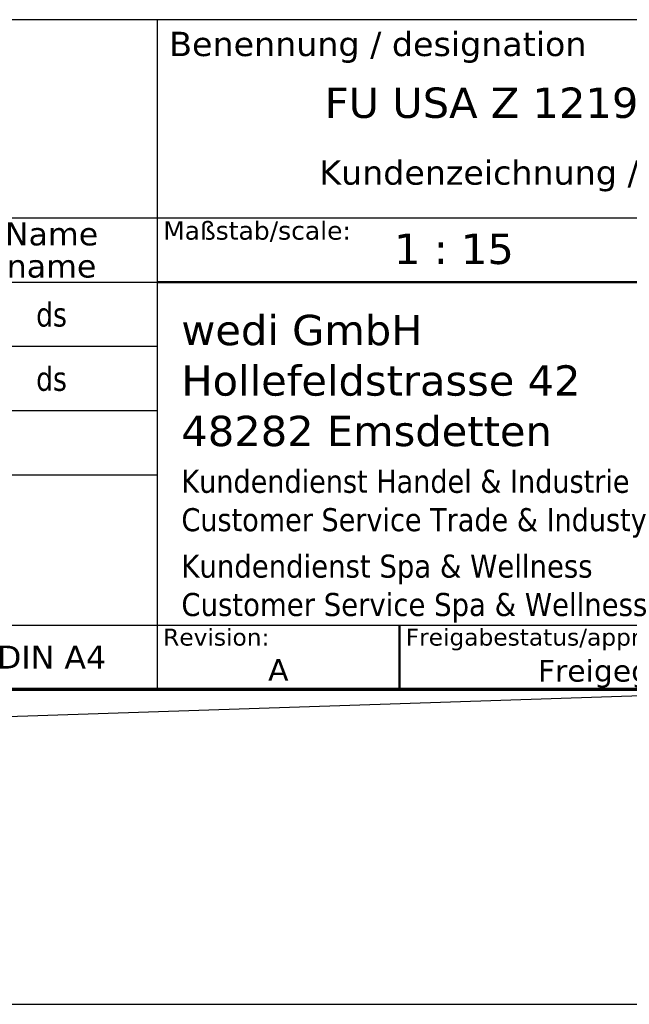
# Model space of a CAD drawing. Header units: inches. Extents: x -360 to 360, y -12 to 172.
# Tile 3 of 15: x 67 to 97, y -12 to 36. Entities that reach past the tile are written whole.
import ezdxf
from ezdxf.enums import TextEntityAlignment as Align

# ---------------------------------------------------------------- set-up
doc = ezdxf.new("R2010")
doc.units = ezdxf.units.IN
doc.header["$LTSCALE"] = 15
doc.header["$MEASUREMENT"] = 0
doc.layers.get('0').update_dxf_attribs({"lineweight": 25})
for name, color, linetype, lineweight in [('AM_BOR', 7, 'Continuous', 25), ('Rahmen (ISO)', 7, 'Continuous', 70), ('Titel (ISO)', 7, 'Continuous', 50)]:
    doc.layers.add(name, color=color, linetype=linetype, lineweight=lineweight)
doc.styles.add('Notiztext 3.5', font='verdana.ttf')
doc.styles.add('Pfeiltext', font='verdana.ttf')
doc.styles.get("Standard").update_dxf_attribs({"font": 'verdana.ttf'})
doc.styles.add('Textstil26', font='verdana.ttf')
doc.styles.add('Textstil27', font='verdana.ttf')
doc.styles.add('Textstil29', font='verdana.ttf')
doc.styles.add('Textstil30', font='verdana.ttf')
doc.styles.add('Textstil32', font='verdana.ttf', dxfattribs={"width": 0.800000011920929})
doc.styles.add('Textstil69', font='verdana.ttf')
doc.styles.add('Textstil76', font='verdana.ttf')
doc.styles.add('Textstil77', font='verdana.ttf')

# ---------------------------------------------------------------- blocks, each defined once
blk = doc.blocks.new('Ränder wedi_Zeichnungsrahmen')
at = {"layer": 'Rahmen (ISO)'}
blk.add_line((0.7874015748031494, 0.2362204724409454), (8.031496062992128, 0.2362204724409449), dxfattribs=at)
blk = doc.blocks.new('Schriftfelder wedi Standard - Inch_Zoll ohne Toleranz')
at = {"layer": 'AM_BOR', "color": 7}
for p, q in [((-0.190371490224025, 2.125807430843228), (-7.434465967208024, 2.125807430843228)), ((-3.308481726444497, 2.125807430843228), (-3.308481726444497, -0.04938941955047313)), ((-7.434465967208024, 1.482106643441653), (-0.190371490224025, 1.482106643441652)), ((-5.12344234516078, 0.1592719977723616), (-0.190371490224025, 0.159271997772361)), ((-7.434465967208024, -0.0493894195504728), (-0.190371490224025, -0.04938941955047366))]:
    blk.add_line(p, q, dxfattribs=at)
at = {"layer": 'AM_BOR'}
for p, q in [((-5.12344234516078, 1.273445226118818), (-3.308481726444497, 1.273445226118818)), ((-5.12344234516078, 1.064783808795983), (-3.308481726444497, 1.064783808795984)), ((-5.12344234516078, 0.8561223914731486), (-3.308481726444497, 0.856122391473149)), ((-5.12344234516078, 0.6474609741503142), (-3.308481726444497, 0.647460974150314))]:
    blk.add_line(p, q, dxfattribs=at)
at = {"layer": 'Titel (ISO)'}
for p, q in [((-3.308481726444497, 1.273445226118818), (-0.1903714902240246, 1.273445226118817)), ((-2.521080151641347, 0.1592719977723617), (-2.521080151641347, -0.04938941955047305))]:
    blk.add_line(p, q, dxfattribs=at)
at = {"layer": 'AM_BOR', "color": 7, "style": 'Textstil29'}
blk.add_text('Benennung / designation', height=0.07874015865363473, dxfattribs=at).set_placement((-3.269111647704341, 2.007697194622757))
at = {"layer": 'AM_BOR', "color": 7, "style": 'Textstil27'}
for s, p in [('Name', (-3.651001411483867, 1.429941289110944)), ('name', (-3.651001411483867, 1.325610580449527)), ('DIN A4', (-3.651001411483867, 0.05494128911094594))]:
    blk.add_text(s, height=0.07480314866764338, dxfattribs=at).set_placement(p, align=Align.MIDDLE_CENTER)
at = {"layer": 'AM_BOR', "color": 7}
for tag, p, height, style in [('Zeichnungsnummer_001', (-6.82040907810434, 1.946262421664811), 0.1181102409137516, 'Textstil30'), ('Artikelnummer_001', (-5.71119244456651, 1.749752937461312), 0.09792557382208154, 'Textstil69')]:
    blk.add_attdef(tag, p, '', height=height, dxfattribs=dict(at, style=style))
blk.add_attdef('TITEL_001', (-2.764382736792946, 1.806909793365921), '', height=0.09842519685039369, dxfattribs=at)
at = {"layer": 'AM_BOR', "color": 7, "style": 'Textstil69'}
blk.add_attdef('PROJEKT', text='', height=0.09792557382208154, dxfattribs=at).set_placement((-5.702182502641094, 1.652866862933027), align=Align.TOP_LEFT)
at = {"layer": 'AM_BOR', "color": 7, "style": 'Textstil32', "width": 0.8}
for tag, p in [('ERSTELLUNGSDATUM_001', (-4.533356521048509, 1.129744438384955)), ('KONSTRUKTEUR_001', (-3.701069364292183, 1.128792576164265)), ('ERSTELLUNGSDATUM_001', (-4.541182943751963, 0.9273494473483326)), ('KONSTRUKTEUR_001', (-3.701069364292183, 0.9201311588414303))]:
    blk.add_attdef(tag, p, '', height=0.07874015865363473, dxfattribs=at)
at = {"layer": 'AM_BOR', "color": 7, "style": 'Textstil32', "width": 0.7999999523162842}
for tag, p in [('KONTROLLDATUM', (-4.280922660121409, 0.7517916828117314)), ('KONTROLLIERT_VON', (-3.651001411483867, 0.7517916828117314))]:
    blk.add_attdef(tag, text='', height=0.07874015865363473, dxfattribs=at).set_placement(p, align=Align.MIDDLE_CENTER)
at = {"layer": 'Titel (ISO)', "attachment_point": 1, "style": 'Notiztext 3.5'}
for s, insert, char_height in [('\\fVerdana|b0|i0;\\H0.0591;Maßstab/scale:', (-3.288796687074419, 1.470295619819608), 0.05905512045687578), ('\\fVerdana|b0|i0;\\H0.0551;Revision:', (-3.288796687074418, 0.1474609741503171), 0.05511811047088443), ('\\fVerdana|b0|i0;\\H0.0551;Freigabestatus/approval status:', (-2.501395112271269, 0.1474609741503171), 0.05511811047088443)]:
    blk.add_mtext(s, dxfattribs=dict(at, insert=insert, char_height=char_height))
at = {"layer": 'Titel (ISO)', "color": 179, "true_color": 0x262659, "attachment_point": 4, "style": 'Pfeiltext'}
for s, insert, char_height, width, line_spacing_factor in [('\\fVerdana|b0|i0;\\H0.0984;wedi GmbH\\P\\fVerdana|b0|i0;\\H0.0984;Hollefeldstrasse 42\\P\\fVerdana|b0|i0;\\H0.0984;48282 Emsdetten', (-3.229741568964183, 0.9528067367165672), 0.09842519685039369, 1.311272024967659, 0.9995793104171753), ('\\fVerdana|b0|i0;\\W0.90;\\H0.0748;Kundendienst Handel & Industrie\\P\\fVerdana|b0|i0;\\W0.90;\\H0.0748;Customer Service Trade & Industy', (-3.229741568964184, 0.5531136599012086), 0.07480314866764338, 3.830222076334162, 0.9995792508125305), ('\\fVerdana|b0|i0;\\W0.90;\\H0.0748;Kundendienst Spa & Wellness\\P\\fVerdana|b0|i0;\\W0.90;\\H0.0748;Customer Service Spa & Wellness', (-3.229741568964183, 0.2775231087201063), 0.07480314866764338, 3.830222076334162, 0.9995792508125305)]:
    blk.add_mtext(s, dxfattribs=dict(at, insert=insert, char_height=char_height, width=width, line_spacing_factor=line_spacing_factor))
at = {"layer": 'Titel (ISO)', "color": 7, "style": 'Pfeiltext'}
blk.add_attdef('BESCHREIBUNG_001', (-2.782038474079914, 1.589944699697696), '', height=0.07874015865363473, dxfattribs=at)
at = {"layer": 'Titel (ISO)'}
for tag, p, height, style in [('Anfänglicher_Ansichtsmaßstab_001', (-2.539456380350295, 1.332169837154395), 0.09842519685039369, 'Textstil26'), ('REVISIONSNUMMER_001', (-2.947911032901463, -0.02143666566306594), 0.0704724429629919, 'Textstil77'), ('STATUS_001', (-2.07216607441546, -0.02460768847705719), 0.0704724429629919, 'Textstil77')]:
    blk.add_attdef(tag, p, '', height=height, dxfattribs=dict(at, style=style))
at = {"layer": 'Titel (ISO)', "style": 'Textstil69'}
blk.add_attdef('<MASSE3;>', text='', height=0.09792557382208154, dxfattribs=at).set_placement((-1.05651322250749, 1.430925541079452), align=Align.TOP_LEFT)
at = {"layer": 'Titel (ISO)', "style": 'Textstil76'}
for tag, p in [('MATERIAL', (-6.292733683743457, 1.391555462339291)), ('FIRMA', (-6.292733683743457, 0.9742326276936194)), ('Bauvorhaben', (-6.292733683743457, 0.7655712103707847))]:
    blk.add_attdef(tag, text='', height=0.07440944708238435, dxfattribs=at).set_placement(p, align=Align.TOP_CENTER)

msp = doc.modelspace()

# ---------------------------------------------------------------- linework, layer by layer
for p, q in [((352.4875916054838, 11.81102362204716), (45.16475695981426, 1.476377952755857)), ((36.02362204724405, -11.81102362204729), (359.9999999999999, -11.81102362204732))]:
    msp.add_line(p, q)

# ---------------------------------------------------------------- block references
at = {"xscale": 15, "yscale": 15, "zscale": 15}
msp.add_blockref('Ränder wedi_Zeichnungsrahmen', (0, 0), dxfattribs=at)
ref = msp.add_blockref('Schriftfelder wedi Standard - Inch_Zoll ohne Toleranz', (123.3280132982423, 4.284148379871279), dxfattribs=dict(xscale=15, yscale=15, zscale=15))
ref.add_attrib('KONSTRUKTEUR_001', 'ds', (67.81197283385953, 18.08611576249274), dxfattribs={"layer": 'AM_BOR', "color": 7, "height": 1.181102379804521, "style": 'Textstil32', "width": 0.8})
ref.add_attrib('Anfänglicher_Ansichtsmaßstab_001', '1 : 15', (85.23616759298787, 24.26669593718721), dxfattribs={"layer": 'Titel (ISO)', "height": 1.476377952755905, "style": 'Textstil26'})
ref.add_attrib('BESCHREIBUNG_001', 'Kundenzeichnung / customer drawing', (81.59743618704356, 28.13331887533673), dxfattribs={"layer": 'Titel (ISO)', "color": 7, "height": 1.181102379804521, "style": 'Pfeiltext'})
ref.add_attrib('TITEL_001', 'FU USA Z 1219x1219x40 mm', (81.86227224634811, 31.38779528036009), dxfattribs={"layer": 'AM_BOR', "color": 7, "height": 1.476377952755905})
ref.add_attrib('KONSTRUKTEUR_001', 'ds', (67.81197283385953, 21.21603702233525), dxfattribs={"layer": 'AM_BOR', "color": 7, "height": 1.181102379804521, "style": 'Textstil32', "width": 0.8})
ref.add_attrib('REVISIONSNUMMER_001', 'A', (79.10934780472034, 3.962598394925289), dxfattribs={"layer": 'Titel (ISO)', "height": 1.057086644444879, "style": 'Textstil77'})
ref.add_attrib('STATUS_001', 'Freigegeben', (92.24552218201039, 3.915033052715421), dxfattribs={"layer": 'Titel (ISO)', "height": 1.057086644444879, "style": 'Textstil77'})

doc.saveas('drawing.dxf')
